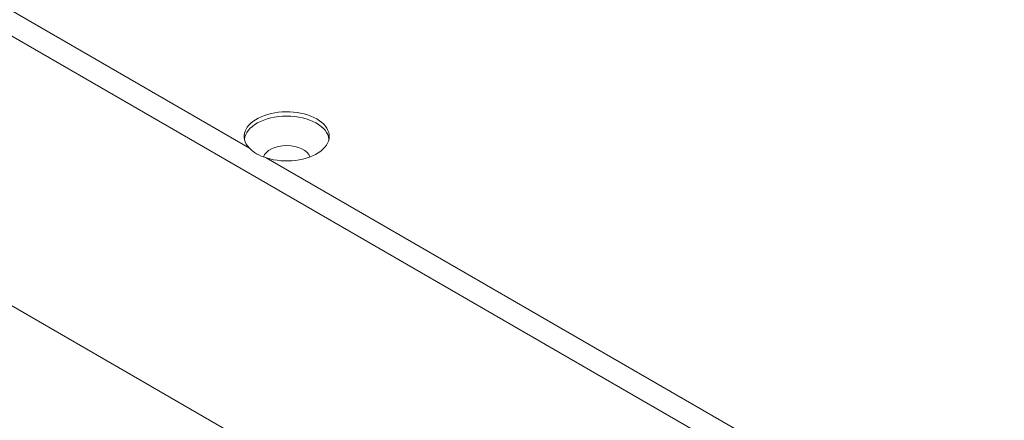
# Model space of a CAD drawing. Header units: millimetres. Extents: x 23 to 1094, y 23 to 840.
# Tile 42 of 44: x 833 to 928, y 623 to 662. Entities that reach past the tile are written whole.
import ezdxf

# ---------------------------------------------------------------- set-up
doc = ezdxf.new("R2010")
doc.units = ezdxf.units.MM
doc.header["$LTSCALE"] = 4
doc.layers.add('Visible (ANSI)', color=7, linetype='Continuous', lineweight=9)
doc.layers.add('Visible Narrow (ANSI)', color=7, linetype='Continuous', lineweight=9)

msp = doc.modelspace()

# ---------------------------------------------------------------- linework, layer by layer
at = {"layer": 'Visible (ANSI)'}
msp.add_line((779.5206, 664.2746), (928.3695, 578.3367), dxfattribs=at)
for centre, major_axis, start_param, end_param in [((858.3645, 650.3933), (-4.1, 0), 1.0676882, 6.7862935), ((858.3645, 649.9851), (4.0738, 0), 0.0496305, 3.0919622), ((858.3645, 648.2104), (2.25, 0), 0.1503155, 2.9921973)]:
    msp.add_ellipse(centre, major_axis=major_axis, ratio=0.5773503, start_param=start_param, end_param=end_param, dxfattribs=at)
msp.add_open_spline([(856.3876, 648.3195), (856.048, 648.4307), (855.7321, 648.5587), (855.1992, 648.8664), (854.9614, 649.058), (854.7725, 649.252)], degree=3, knots=[-0.98995786, -0.98995786, -0.98995786, -0.98995786, -0.87692044, -0.87692044, -0.76388302, -0.76388302, -0.76388302, -0.76388302], dxfattribs=at)
at = {"layer": 'Visible Narrow (ANSI)'}
for p, q in [((782.1414, 691.1856), (854.7725, 649.252)), ((928.3695, 604.3438), (780.6701, 689.6181)), ((856.3876, 648.3195), (929.0187, 606.3859))]:
    msp.add_line(p, q, dxfattribs=at)

doc.saveas('drawing.dxf')
